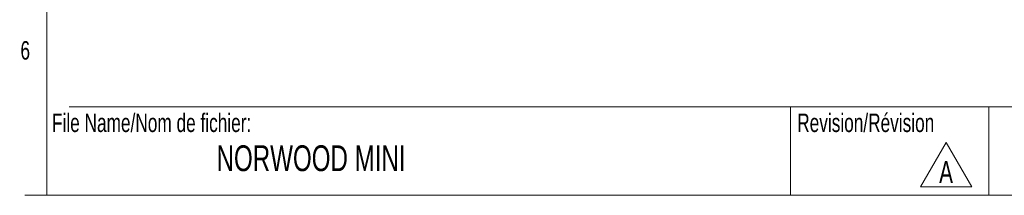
# Model space of a CAD drawing. Header units: inches. Extents: x 0.5 to 19.2, y -4 to 10.7.
# Tile 1 of 13: x 0.5 to 6, y 0.5 to 1.5. Entities that reach past the tile are written whole.
import ezdxf

# ---------------------------------------------------------------- set-up
doc = ezdxf.new("R2010")
doc.units = ezdxf.units.IN
doc.header["$MEASUREMENT"] = 0
doc.styles.add('SLDTEXTSTYLE0', font='TXT', dxfattribs={"width": 0.7})

# ---------------------------------------------------------------- blocks, each defined once
blk = doc.blocks.new('SW_NOTE_0')
at = {"color": 0, "linetype": 'Continuous', "lineweight": 0}
for p, q in [((-0.0959, 0.0143), (0.0493, 0.2659)), ((0.0493, 0.2659), (0.1946, 0.0143)), ((0.1946, 0.0143), (-0.0959, 0.0143))]:
    blk.add_line(p, q, dxfattribs=at)
at = {"color": 0, "linetype": 'Continuous', "lineweight": 0, "insert": (0.0488, 0.1611), "char_height": 0.125, "attachment_point": 2, "style": 'SLDTEXTSTYLE0'}
blk.add_mtext('A', dxfattribs=at)

msp = doc.modelspace()

# ---------------------------------------------------------------- linework, layer by layer
at = {"color": 7, "linetype": 'Continuous', "lineweight": 18}
for p, q in [((0.6262516, 10.51707317), (0.6262516, 0.51707317)), ((0.7512516, 1.01707317), (14.1262516, 1.01707317)), ((4.83168021, 1.01707317), (4.83168021, 0.51707317)), ((5.95393245, 1.01707317), (5.95393245, 0.51707317)), ((0.6262516, 0.51707317), (0.5012516, 0.51707317)), ((14.2512516, 0.51707317), (0.6262516, 0.51707317))]:
    msp.add_line(p, q, dxfattribs=at)

# ---------------------------------------------------------------- block references
at = {"color": 7, "linetype": 'Continuous', "lineweight": 0}
msp.add_blockref('SW_NOTE_0', (5.66292394, 0.55004025), dxfattribs=at)

# ---------------------------------------------------------------- texts
at = {"color": 7, "linetype": 'Continuous', "lineweight": 0, "style": 'SLDTEXTSTYLE0'}
for s, insert, char_height, attachment_point in [('6', (0.5037246, 1.38784093), 0.10416667, 2), ('File Name/Nom de fichier:', (0.65493189, 0.97867855), 0.1041666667, 1), ('Revision/Révision', (4.87009835, 0.97867855), 0.1041666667, 1), ('NORWOOD MINI', (2.12017859, 0.79939677), 0.1458333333, 2)]:
    msp.add_mtext(s, dxfattribs=dict(at, insert=insert, char_height=char_height, attachment_point=attachment_point))

doc.saveas('drawing.dxf')
